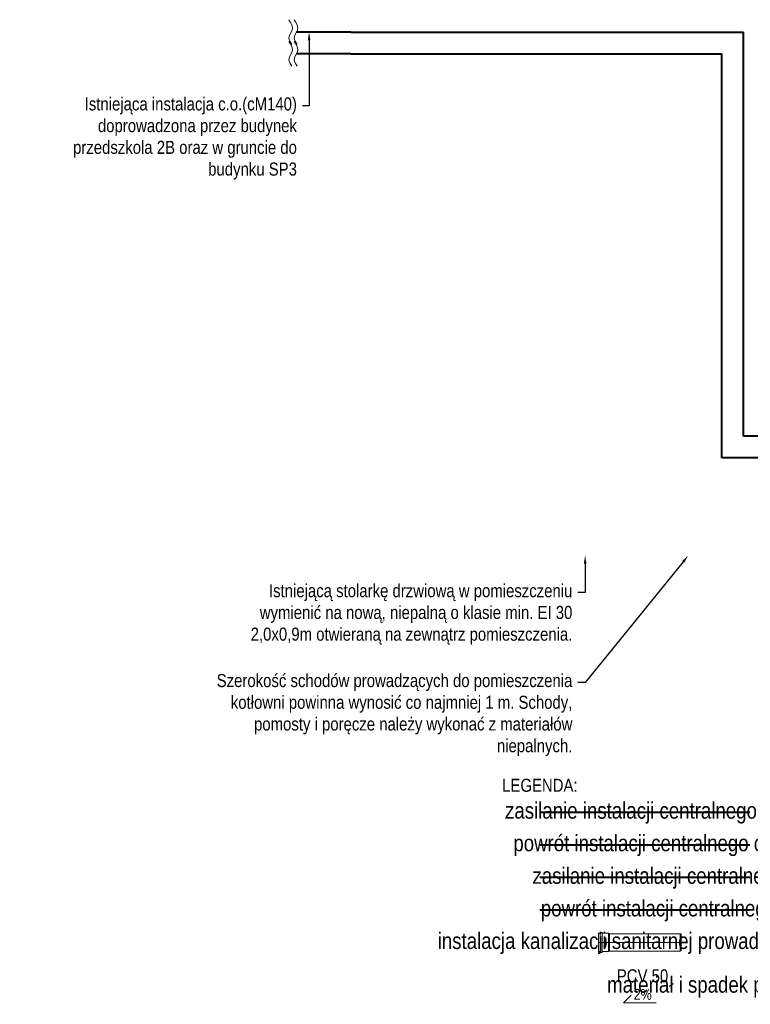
# Model space of a CAD drawing. Header units: centimetres. Extents: x 1912 to 37354, y 4932 to 6633.
# Tile 118 of 236: x 23617 to 24290, y 5340 to 6247. Entities that reach past the tile are written whole.
import ezdxf
from ezdxf import colors
from ezdxf.entities.mleader import LeaderData, LeaderLine
from ezdxf.enums import TextEntityAlignment as Align
from ezdxf.lldxf.tags import DXFTag
from ezdxf.math import Vec2, Vec3

# ---------------------------------------------------------------- set-up
doc = ezdxf.new("R2010")
doc.units = ezdxf.units.CM
for name, color, linetype, lineweight in [('2DH_PRO_Magnaplast-HT', 34, 'Continuous', 15), ('CP_AXISKA', 7, 'DASHDOT', 15), ('CP_DETAL', 33, 'Continuous', 9), ('IS_Opis', 250, 'Continuous', 9), ('IS_Powrót', 5, 'DASH', 40), ('IS_Zasilanie', 1, 'SOLID', 40)]:
    doc.layers.add(name, color=color, linetype=linetype, lineweight=lineweight)
doc.layers.add('3DCPCOLOR124', color=152, linetype='Continuous')
doc.layers.add('3DCPCOLOR242', color=242, linetype='Continuous')
doc.styles.add('CP_ATTR', font='arial.ttf')
doc.styles.add('styl1', font='ARIALN.TTF')
tags = doc.linetypes.add('DASH', pattern=[15, 10, -5]).pattern_tags.tags
tags[6:7] = [DXFTag(74, 4), DXFTag(75, 0), DXFTag(340, '0'), DXFTag(46, 0.0), DXFTag(50, 0.0), DXFTag(44, 0.0), DXFTag(45, 0.0)]
tags[4:5] = [DXFTag(74, 4), DXFTag(75, 0), DXFTag(340, '0'), DXFTag(46, 0.0), DXFTag(50, 0.0), DXFTag(44, 0.0), DXFTag(45, 0.0)]
tags = doc.linetypes.add('DASHDOT', pattern=[25.4, 12.7, -6.35, 0, -6.35]).pattern_tags.tags
tags[10:11] = [DXFTag(74, 4), DXFTag(75, 0), DXFTag(340, '0'), DXFTag(46, 1.0), DXFTag(50, 0.0), DXFTag(44, 0.0), DXFTag(45, 0.0)]
tags[8:9] = [DXFTag(74, 4), DXFTag(75, 0), DXFTag(340, '0'), DXFTag(46, 1.0), DXFTag(50, 0.0), DXFTag(44, 0.0), DXFTag(45, 0.0)]
tags[6:7] = [DXFTag(74, 4), DXFTag(75, 0), DXFTag(340, '0'), DXFTag(46, 1.0), DXFTag(50, 0.0), DXFTag(44, 0.0), DXFTag(45, 0.0)]
tags[4:5] = [DXFTag(74, 4), DXFTag(75, 0), DXFTag(340, '0'), DXFTag(46, 1.0), DXFTag(50, 0.0), DXFTag(44, 0.0), DXFTag(45, 0.0)]
tags = doc.linetypes.add('SOLID', pattern=[10, 10, 0]).pattern_tags.tags
tags[6:7] = [DXFTag(74, 4), DXFTag(75, 0), DXFTag(340, '0'), DXFTag(46, 0.0), DXFTag(50, 0.0), DXFTag(44, 0.0), DXFTag(45, 0.0)]
tags[4:5] = [DXFTag(74, 4), DXFTag(75, 0), DXFTag(340, '0'), DXFTag(46, 0.0), DXFTag(50, 0.0), DXFTag(44, 0.0), DXFTag(45, 0.0)]

# ---------------------------------------------------------------- blocks, each defined once
blk = doc.blocks.new('A$C40892482')
at = {"layer": 'IS_Opis', "ltscale": 2}
for q in [(5.87, 7.04), (28.8, -0.03)]:
    blk.add_line((-1.2, -0.03), q, dxfattribs=at)
at = {"layer": 'IS_Opis', "insert": (24.75, 2.72), "char_height": 10, "attachment_point": 9, "style": 'styl1'}
blk.add_mtext('2%', dxfattribs=at)
blk = doc.blocks.new('2dmgn001_logo01')
at = {"layer": '3DCPCOLOR124'}
for p, q in [((-4, 7), (-5.1, 7)), ((-5.1, 7), (-5.1, 4.8)), ((-4, 5.1), (-4, 7)), ((-4, 3.8), (1.9, 3.8)), ((1.6, 4.8), (-3.7, 4.8)), ((1.9, 16.5), (-2.9, 16.5)), ((-2.9, 16.5), (-2.9, 15.5)), ((-2.9, 15.5), (1.6, 15.5)), ((1.6, 14.4), (-2.9, 14.4)), ((-2.9, 14.4), (-2.9, 13.4)), ((-2.9, 13.4), (1.6, 13.4)), ((1.6, 12.3), (-2.9, 12.3)), ((-2.9, 12.3), (-2.9, 11.3)), ((-2.9, 11.3), (1.9, 11.3)), ((-2.9, 9.6), (-2.9, 8.9)), ((-2.9, 8.9), (-1.9, 8.9)), ((1.6, 8.6), (-2.9, 8.6)), ((-2.9, 8.6), (-2.9, 7.5)), ((-2.9, 7.5), (1.9, 7.5)), ((-2.9, 5.9), (-2.9, 5.2)), ((-2.9, 5.2), (-1.9, 5.2)), ((1.9, 3.2), (-2.9, 3.2)), ((-2.9, 3.2), (-2.9, 2.2)), ((-2.9, 2.2), (1.6, 2.2)), ((1.6, 1.1), (-2.9, 1.1)), ((-2.9, 1.1), (-2.9, 0)), ((-2.9, 0), (1.9, 0)), ((1.9, 10.7), (-1.9, 10.7)), ((-1.9, 8.9), (-1.9, 9.4)), ((1.9, 7), (-1.9, 7)), ((-1.9, 5.2), (-1.9, 5.6)), ((-1.6, 9.6), (1.6, 9.6)), ((-1.6, 5.9), (1.6, 5.9)), ((1.9, 15.2), (1.9, 14.7)), ((1.9, 13.1), (1.9, 12.6)), ((1.9, 9.4), (1.9, 8.8)), ((1.9, 5.6), (1.9, 5.1)), ((1.9, 1.9), (1.9, 1.4)), ((2.9, 14.4), (2.9, 15.5)), ((2.9, 12.3), (2.9, 13.4)), ((2.9, 8.6), (2.9, 9.7)), ((2.9, 4.8), (2.9, 5.9)), ((2.9, 2.2), (2.9, 1.1)), ((-2.9, -1.6), (-2.9, -2.3)), ((-2.9, -2.3), (-1.9, -2.3)), ((1.6, -2.6), (-2.9, -2.6)), ((-2.9, -2.6), (-2.9, -3.1)), ((-2.9, -3.1), (-0.8, -3.7)), ((1.9, -0.5), (-1.9, -0.5)), ((-1.9, -2.3), (-1.9, -1.8)), ((-1.6, -1.6), (1.6, -1.6)), ((-0.8, -3.7), (1.9, -3.7)), ((1.9, -1.8), (1.9, -2.4)), ((2.9, -2.6), (2.9, -1.6))]:
    blk.add_line(p, q, dxfattribs=at)
for centre, radius, start, end in [((-4, 4.8), 1.06, 179.7393, 270), ((-3.7, 5.1), 0.264, 180, 269.9023), ((-1.9, 9.6), 1.07, 90, 180), ((-1.9, 5.9), 1.07, 90, 180), ((-1.6, 9.4), 0.246, 90, 184.1233), ((-1.6, 5.7), 0.246, 90, 184.0475), ((1.6, 15.2), 0.293, 359.5038, 90), ((1.6, 14.7), 0.291, 269.5684, 360), ((1.6, 13.1), 0.293, 359.5231, 90), ((1.6, 12.6), 0.293, 270, 359.9989), ((1.6, 9.4), 0.264, 0, 90), ((1.6, 8.8), 0.264, 270, 359.9349), ((1.6, 5.6), 0.264, 360, 90), ((1.6, 5.1), 0.264, 270, 0.0108), ((1.6, 1.9), 0.264, 0.076, 90), ((1.6, 1.4), 0.264, 270, 359.924), ((1.9, 15.5), 1.04, 359.8403, 90), ((1.9, 12.3), 1.04, 270, 0.0193), ((1.9, 9.6), 1.06, 0.4214, 90), ((1.9, 8.6), 1.07, 270.2822, 0), ((1.9, 5.9), 1.06, 360, 90), ((1.9, 4.8), 1.07, 270.2634, 0), ((1.9, 2.2), 1.06, 359.5786, 90), ((1.9, 1.1), 1.07, 270.2875, 359.9985), ((2.3, 14.4), 0.598, 296.5604, 0), ((2.3, 13.4), 0.608, 359.9807, 62.8223), ((-1.9, -1.6), 1.07, 90, 180), ((-1.6, -1.8), 0.246, 90, 184.1125), ((1.6, -1.8), 0.264, 360, 90.0217), ((1.6, -2.4), 0.264, 270, 359.9023), ((1.9, -1.6), 1.06, 359.5786, 90), ((1.9, -2.6), 1.06, 269.7048, 359.9999)]:
    blk.add_arc(centre, radius, start, end, dxfattribs=at)
at = {"layer": '3DCPCOLOR242'}
for p, q in [((-2.7, -3.9), (-4, -3.6)), ((0.1, -4.1), (-3.9, -3)), ((-0.1, -11.3), (-2.3, -10.7)), ((1.1, -7.7), (-1.9, -6.9)), ((-0.2, -15.9), (-1.9, -15.4)), ((1.1, -7.2), (-1.7, -6.4)), ((-1.7, -14.9), (-0.1, -15.3)), ((-0.2, -16), (-0.2, -15.9)), ((1.2, -16.2), (0.5, -16)), ((0.5, -16), (0.5, -16.3)), ((1.1, -7.7), (1.3, -7.7))]:
    blk.add_line(p, q, dxfattribs=at)
for centre, radius, start, end in [((-4.3, -3.1), 0.174, 139.4748, 200.5636), ((-4, -3), 0.481, 201.3248, 240.9013), ((-4.2, -3.2), 0.283, 75.9119, 135.9983), ((-4.2, -3.9), 0.981, 73.8123, 86.5171), ((-3.5, -1.9), 1.69, 243.7383, 254.2465), ((-2.4, -15.6), 0.816, 103.1873, 179.7099), ((-2.2, -15.6), 0.973, 181.2014, 240.279), ((-2.5, -4.5), 0.644, 111.1152, 163.4814), ((-2.1, -4.5), 0.997, 166.5679, 210.0987), ((-2.2, -7.1), 0.892, 155.0132, 214.6021), ((-2.3, -9.2), 0.816, 114.0643, 202.8694), ((-2.4, -10.8), 0.727, 106.1924, 195.3195), ((-2.2, -10.8), 0.883, 195.3773, 250.0682), ((-1.8, -12.7), 1.31, 133.9918, 256.4618), ((-0.6, -3.6), 2.73, 211.3213, 275.0445), ((-2.3, -7.1), 0.818, 103.0323, 153.3127), ((-2.3, -7.3), 0.748, 209.4433, 244.7552), ((-1.6, -8.9), 1.49, 201.6704, 231.3076), ((-2.5, -12), 0.293, 73.8428, 119.965), ((-2.6, -16.1), 0.301, 251.9271, 357.0444), ((-2.6, -7.3), 0.65, 265.6622, 285.525), ((-2, -10.2), 1.88, 87.1606, 107.9858), ((-2, -4.7), 0.539, 116.6161, 177.0208), ((-1.7, -4.6), 0.806, 185.9288, 229.5909), ((-2.2, -8.1), 1.79, 72.2958, 99.0736), ((-2.1, -7.2), 0.393, 146.9616, 189.5199), ((-2.3, -10.9), 0.21, 72.1488, 182.4676), ((-2.2, -10.9), 0.37, 183.0166, 240.6152), ((-2.5, -11.4), 0.207, 256.8723, 333.1047), ((-1.9, -12.8), 0.636, 127.3644, 245.5528), ((-2.3, -16.8), 1.99, 73.1785, 97.0679), ((-2.2, -15.7), 0.348, 90.0735, 226.6774), ((-2.1, -7.2), 0.357, 74.3202, 141.4853), ((-1.9, -7.1), 0.609, 195.1451, 225.7671), ((-2.5, -7.7), 0.265, 290.2377, 337.5291), ((-2, -9.4), 0.472, 98.7899, 190.5825), ((-1.5, -9.3), 0.981, 191.9389, 227.9356), ((-2.5, -12.1), 0.449, 8.7244, 76.0552), ((-2.6, -16.2), 0.279, 6.2924, 59.4251), ((-2.4, -7.7), 0.183, 21.5725, 49.116), ((-2.4, -11.4), 0.167, 6.0969, 51.2591), ((-2.7, -11.3), 0.433, 342.5093, 1.3278), ((-2.7, -11.7), 0.662, 310.1939, 332.4304), ((-1.9, -4.9), 0.776, 84.807, 112.5283), ((-0.8, -3.6), 2.14, 227.7681, 264.971), ((-2.5, -7.7), 0.249, 338.4303, 15.9164), ((-2.7, -18.5), 3.22, 74.17, 79.8915), ((-0.6, -8), 2.56, 233.5529, 269.0169), ((-2, -13.1), 0.234, 234.8638, 292.3727), ((-1.8, -13.2), 0.719, 250.748, 317.7481), ((-2.3, -8), 1.19, 72.2691, 76.7646), ((-1.8, -10.9), 2.01, 44.3614, 97.334), ((-2, -11.1), 2.72, 40.2365, 88.5461), ((-2.3, -12.7), 0.729, 297.3533, 322.4271), ((-2.1, -7.2), 2.99, 66.1532, 85.5553), ((-3.2, -12.1), 1.85, 323.4917, 337.6276), ((-0.6, -13.1), 0.918, 120.9833, 158.9397), ((-4.6, -11.4), 4.03, 325.4422, 333.8801), ((-0.8, -13), 0.784, 70.6597, 109.7335), ((-0.8, -4.4), 1.34, 263.8725, 286.5282), ((0.3, -13.9), 1.45, 136.2371, 152.793), ((-1.9, -6.3), 2.13, 46.5165, 60.5203), ((-0.6, -13.1), 0.24, 82.5025, 118.5044), ((-0.6, -10), 0.492, 264.1111, 2.3117), ((-0.7, -13.4), 0.557, 329.5041, 78.2517), ((-1.1, -5.4), 0.961, 11.1112, 45.4314), ((-0.6, -5.3), 0.455, 294.1682, 9.8383), ((-0.9, -13.5), 1.23, 313.6171, 74.8695), ((1.1, -14.9), 1.81, 138.3177, 150.3499), ((-0.3, -14.1), 0.179, 156.2477, 208.0662), ((0, -13.9), 0.536, 211.3544, 244.0918), ((-0.4, -5.5), 0.842, 271.3477, 20.708), ((-0.9, -10.1), 0.755, 5.4784, 47.2661), ((-0.1, -14.1), 0.258, 239.0032, 288.6059), ((0.5, -16), 0.659, 177.1591, 197.9713), ((0.1, -10.3), 1.05, 255.0292, 275.2543), ((0.1, -15), 0.202, 99.2605, 177.5229), ((-21.3, -14), 21.2, 356.5514, 357.4519), ((0.3, -16.2), 0.401, 190.3294, 250.4785), ((0.3, -3.8), 0.817, 249.4862, 262.6491), ((-1.3, -5.9), 1.81, 22.396, 45.5071), ((-0.3, -10.2), 0.698, 293.2831, 345.067), ((0, -11.3), 0.454, 64.2567, 85.1843), ((0, -15.4), 0.621, 76.0627, 90.1224), ((-0.1, -4.6), 0.557, 50.0147, 70.9143), ((0.2, -4.3), 0.318, 263.6249, 288.2785), ((-0.9, -10.2), 1.29, 351.8443, 42.4547), ((0.2, -16.2), 0.393, 256.6965, 303.221), ((0, -11.2), 0.401, 23.6929, 71.5015), ((0.2, -11.2), 0.197, 270.9468, 310.5631), ((0.2, -15.1), 0.29, 45.8106, 81.4207), ((0.1, -4.4), 0.288, 10.0108, 50.8567), ((0.2, -4.5), 0.156, 287.1813, 350.1927), ((0, -4.5), 0.37, 349.838, 10.0295), ((0.2, -11.2), 0.243, 323.0875, 22.1003), ((-0.2, -15.3), 0.664, 5.0301, 36.7596), ((0.3, -16.3), 0.182, 308.0482, 0.8125), ((9.7, -15), 9.21, 181.6129, 183.265), ((-1.8, -25.8), 10.6, 74.8748, 77.6862), ((0.7, -16.5), 0.942, 56.6561, 73.6716), ((0.6, -8.4), 1.34, 58.7801, 70.7325), ((1.2, -16.1), 0.134, 265.2447, 321.7201), ((1.2, -7.5), 0.301, 17.9179, 59.9943), ((1.1, -7.5), 0.33, 314.2018, 5.594), ((1.3, -7.6), 0.133, 265.1659, 303.5871), ((1.1, -16), 0.3, 13.2728, 58.0446), ((1, -15.9), 0.408, 326.7373, 2.2392)]:
    blk.add_arc(centre, radius, start, end, dxfattribs=at)
blk = doc.blocks.new('2d_mgphtp_0082_5evkds2')
for p, q in [((72.85, 9.2), (72.85, -9.2)), ((72.85, 9.2), (74.5, 9.2)), ((74.5, 9.2), (74.5, -9.2)), ((0, 7.8), (0.78, 8)), ((0, 7.8), (0, -7.8)), ((0.78, 8), (66.15, 8)), ((66.93, 8.39), (66.15, 8)), ((66.93, 8.39), (72.85, 8.39)), ((74.5, 8.39), (76.15, 8.39)), ((76.15, -8.39), (76.15, 8.39)), ((0, -7.8), (0.78, -8)), ((0.78, -8), (66.15, -8)), ((66.93, -8.39), (66.15, -8)), ((66.93, -8.39), (72.85, -8.39)), ((74.5, -8.39), (76.15, -8.39)), ((72.85, -9.2), (74.5, -9.2))]:
    blk.add_line(p, q)
at = {"layer": 'CP_AXISKA'}
blk.add_line((0, 0), (76.15, 0), dxfattribs=at)
at = {"layer": 'CP_DETAL'}
for p, q in [((0.78, 8), (0.78, -8)), ((66.15, 8), (66.15, -8)), ((66.15, -8), (66.15, 8)), ((66.93, 8.39), (66.93, -8.39))]:
    blk.add_line(p, q, dxfattribs=at)
at = {"xscale": 0.19346405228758, "yscale": 0.24864864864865}
blk.add_blockref('2dmgn001_logo01', (69.89, 0), dxfattribs=at)
at = {"linetype": 'ByBlock', "style": 'CP_ATTR', "flags": 9}
for tag in ['DN', 'WEIGHT', 'MATERIAL', 'DIMS', 'OTHER', 'CHARACTER', 'PRODUCER', 'ORDER-NO', 'PRODUCT-TYPE', 'ARTICLE', 'GROUP', 'NUMBER', 'NAME']:
    blk.add_attdef(tag, text='', height=0.00005, dxfattribs=at).set_placement((0, 0), align=Align.MIDDLE_LEFT)

msp = doc.modelspace()

# ---------------------------------------------------------------- linework, layer by layer
at = {"layer": 'IS_Opis'}
for points in [[(23864.73, 6246.81), (23868.14, 6238.73), (23864.9, 6230.16), (23867.71, 6223.9)], [(23869.73, 6246.8), (23873.14, 6238.72), (23869.9, 6230.15), (23872.71, 6223.89)], [(23864.73, 6226.81), (23868.14, 6218.73), (23864.9, 6210.16), (23867.71, 6203.9)], [(23869.73, 6226.8), (23873.14, 6218.72), (23869.9, 6210.15), (23872.71, 6203.89)]]:
    msp.add_spline(points, degree=3, dxfattribs=at)
at = {"layer": 'IS_Powrót'}
for p, q in [((23921.9, 6215.34), (23871.9, 6215.34)), ((24096.22, 5487.14), (24289.67, 5487.14))]:
    msp.add_line(p, q, dxfattribs=at)
at = {"layer": 'IS_Powrót', "color": 18, "true_color": 0x000000}
for p, q in [((23921.9, 6215.34), (24263.96, 6215.34)), ((24263.96, 5843.34), (24263.96, 6215.34)), ((25560.46, 5843.34), (24263.96, 5843.34)), ((24096.22, 5427.14), (24289.67, 5427.14))]:
    msp.add_line(p, q, dxfattribs=at)
at = {"layer": 'IS_Zasilanie'}
for p, q in [((23921.9, 6235.34), (23871.9, 6235.34)), ((24096.22, 5517.14), (24289.67, 5517.14))]:
    msp.add_line(p, q, dxfattribs=at)
at = {"layer": 'IS_Zasilanie', "color": 18, "true_color": 0x000000}
for p, q in [((23921.9, 6235.34), (24283.96, 6235.34)), ((24283.96, 5863.34), (24283.96, 6235.34)), ((25595.46, 5863.34), (24283.96, 5863.34)), ((24096.22, 5457.14), (24289.67, 5457.14))]:
    msp.add_line(p, q, dxfattribs=at)

# ---------------------------------------------------------------- block references
at = {"layer": '2DH_PRO_Magnaplast-HT', "rotation": 180}
msp.add_blockref('2d_mgphtp_0082_5evkds2', (24226.41, 5397.14), dxfattribs=at)
at = {"layer": 'IS_Opis', "ltscale": 2}
msp.add_blockref('A$C40892482', (24174.53, 5341.48), dxfattribs=at)

# ---------------------------------------------------------------- texts
at = {"layer": 'IS_Opis', "linetype": 'SOLID', "insert": (24096.22, 5535.63), "char_height": 12, "attachment_point": 8, "style": 'styl1'}
msp.add_mtext('\\pxql;{\\fArial Narrow|b0|i0|c238|p34;LEGENDA:}', dxfattribs=at)
at = {"layer": 'IS_Opis', "char_height": 15, "attachment_point": 8, "line_spacing_factor": 0.938532, "style": 'styl1'}
for s, insert in [('\\pxql;zasilanie instalacji centralnego ogrzewania - istniejące, bez zmian', (24313.9, 5506.56)), ('\\pxql;powrót instalacji centralnego ogrzewania - istniejące, bez zmian', (24313.9, 5476.56)), ('\\pxql;zasilanie instalacji centralnego ogrzewania - do demontażu', (24313.9, 5446.56)), ('\\pxql;powrót instalacji centralnego ogrzewania - do demontażu', (24313.9, 5416.56)), ('\\pxql;instalacja kanalizacji sanitarnej prowadzona w warstwie posadzki/ bruzdy ściennej', (24313.9, 5386.56)), ('\\pxql;materiał i spadek projektowanej instalacji', (24313.9, 5346.32))]:
    msp.add_mtext(s, dxfattribs=dict(at, insert=insert))
at = {"layer": 'IS_Opis', "ltscale": 2, "insert": (24166.17, 5372.36), "char_height": 12, "attachment_point": 1, "style": 'styl1'}
msp.add_mtext_dynamic_manual_height_columns('\\pxqc;{\\fArial Narrow|b0|i0|c238|p34;PCV 50}', width=49.3271, gutter_width=12.5, heights=[0], dxfattribs=at)

# ---------------------------------------------------------------- leaders
at = {"layer": 'IS_Opis'}
ml = msp.add_multileader_mtext('Standard', dxfattribs=at)
ml.set_content('Istniejącą stolarkę drzwiową w pomieszczeniu wymienić na nową, niepalną o klasie min. EI 30 2,0x0,9m otwieraną na zewnątrz pomieszczenia.', color=256, style='styl1')
ml.set_leader_properties()
ml.build(insert=Vec2(0, 0))
ml.multileader.update_dxf_attribs({"dogleg_length": 5, "arrow_head_size": 7.5})
ctx = ml.context
ctx.base_point, ctx.char_height, ctx.arrow_head_size, ctx.landing_gap_size, ctx.plane_origin = Vec3(23826.25, 5719.26), 12, 7.5, 5, Vec3(24152.99, 5377.7)
ctx.text_align_type = 2
notes = []
notes.append((ctx, [(0, (1, 1, 0), (24137.96, 5719.26), (-1, 0), 6.77, [(0, [(24137.96, 5753.34)], 0, [])])]))
ctx.mtext.insert, ctx.mtext.width, ctx.mtext.defined_height, ctx.mtext.alignment, ctx.mtext.flow_direction = Vec3(24126.19, 5727), 336.8657, 76.92, 3, 5
ctx.mtext.has_bg_fill, ctx.mtext.bg_color, ctx.mtext.bg_scale_factor, ctx.mtext.bg_transparency, ctx.mtext.use_window_bg_color = 1, -1027028792, 1.5, 0, 1
for ctx, leaders in notes:
    for number, flags, end, landing, length, lines in leaders:
        leader = LeaderData()
        leader.index, (leader.has_last_leader_line, leader.has_dogleg_vector, leader.attachment_direction) = number, flags
        leader.last_leader_point, leader.dogleg_vector, leader.dogleg_length = Vec3(end), Vec3(landing), length
        for number, points, colour, breaks in lines:
            line = LeaderLine()
            line.index, line.vertices, line.color, line.breaks = number, Vec3.list(points), colors.encode_raw_color(colour), breaks
            leader.lines.append(line)
        ctx.leaders.append(leader)

# ---------------------------------------------------------------- next in the draw order: leaders
ml = msp.add_multileader_mtext('Standard', dxfattribs=at)
ml.set_content('\\A1;Istniejąca instalacja c.o.(cM140) doprowadzona przez budynek przedszkola 2B oraz w gruncie do budynku SP3', color=256, style='styl1')
ml.set_leader_properties()
ml.build(insert=Vec2(0, 0))
ml.multileader.update_dxf_attribs({"dogleg_length": 5, "arrow_head_size": 7.5})
ctx = ml.context
ctx.base_point, ctx.char_height, ctx.arrow_head_size, ctx.landing_gap_size, ctx.plane_origin = Vec3(23662.43, 6167.5), 12, 7.5, 5, Vec3(23814.53, 6267.68)
ctx.text_align_type = 2
notes = []
notes.append((ctx, [(1, (1, 1, 0), (23883.56, 6167.5), (-1, 0), 6.23, [(0, [(23883.56, 6235.34)], 0, [])])]))
ctx.mtext.insert, ctx.mtext.width, ctx.mtext.defined_height, ctx.mtext.alignment, ctx.mtext.flow_direction = Vec3(23872.33, 6175.26), 249.4981, 76.92, 3, 5
ctx.mtext.has_bg_fill, ctx.mtext.bg_color, ctx.mtext.bg_scale_factor, ctx.mtext.bg_transparency, ctx.mtext.use_window_bg_color = 1, -1027028792, 1.5, 0, 1
ml = msp.add_multileader_mtext('Standard', dxfattribs=at)
ml.set_content('Szerokość schodów prowadzących do pomieszczenia kotłowni powinna wynosić co najmniej 1 m. Schody, pomosty i poręcze należy wykonać z materiałów niepalnych.', color=256, style='styl1')
ml.set_leader_properties()
ml.build(insert=Vec2(0, 0))
ml.multileader.update_dxf_attribs({"dogleg_length": 5, "arrow_head_size": 7.5})
ctx = ml.context
ctx.base_point, ctx.char_height, ctx.arrow_head_size, ctx.landing_gap_size, ctx.plane_origin = Vec3(23794.59, 5636.52), 12, 7.5, 5, Vec3(24152.99, 5294.97)
ctx.text_align_type = 2
notes.append((ctx, [(0, (1, 1, 0), (24137.96, 5636.52), (-1, 0), 6.77, [(0, [(24232.96, 5753.34)], 0, [])])]))
ctx.mtext.insert, ctx.mtext.width, ctx.mtext.defined_height, ctx.mtext.alignment, ctx.mtext.flow_direction = Vec3(24126.19, 5644.29), 336.8657, 76.92, 3, 5
ctx.mtext.has_bg_fill, ctx.mtext.bg_color, ctx.mtext.bg_scale_factor, ctx.mtext.bg_transparency, ctx.mtext.use_window_bg_color = 1, -1027028792, 1.5, 0, 1
for ctx, leaders in notes:
    for number, flags, end, landing, length, lines in leaders:
        leader = LeaderData()
        leader.index, (leader.has_last_leader_line, leader.has_dogleg_vector, leader.attachment_direction) = number, flags
        leader.last_leader_point, leader.dogleg_vector, leader.dogleg_length = Vec3(end), Vec3(landing), length
        for number, points, colour, breaks in lines:
            line = LeaderLine()
            line.index, line.vertices, line.color, line.breaks = number, Vec3.list(points), colors.encode_raw_color(colour), breaks
            leader.lines.append(line)
        ctx.leaders.append(leader)

doc.saveas('drawing.dxf')
